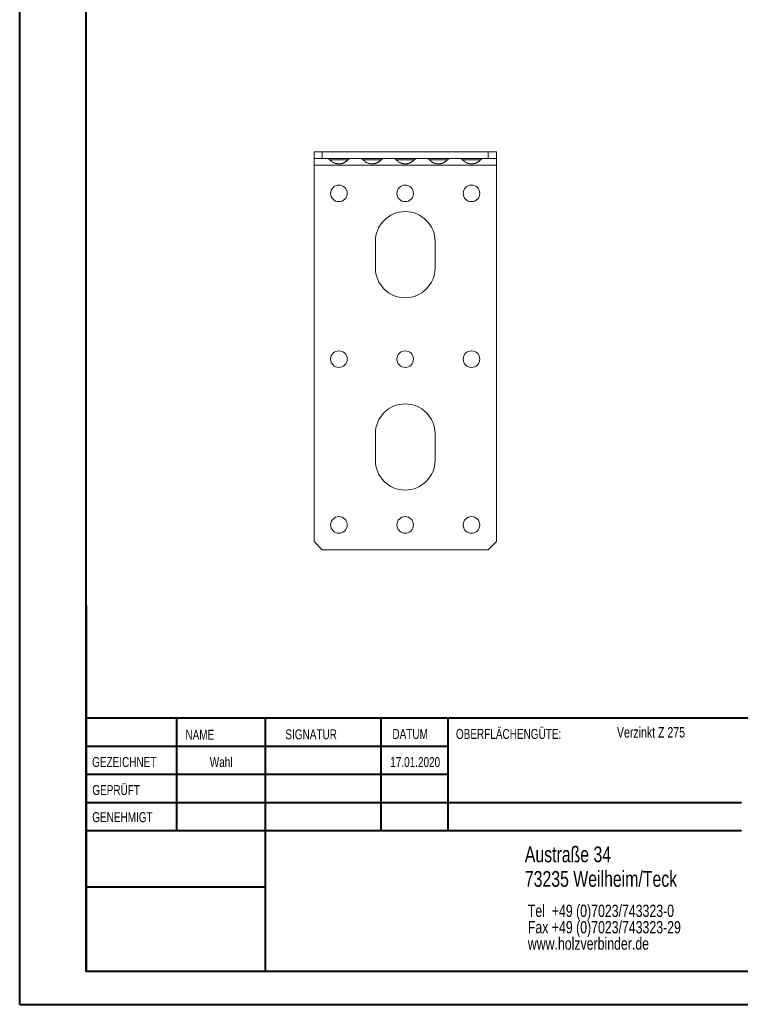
# Model space of a CAD drawing. Header units: millimetres. Extents: x 0 to 210, y 0 to 297.
# Tile 1 of 12: x 0 to 109, y 0 to 149. Entities that reach past the tile are written whole.
import ezdxf

# ---------------------------------------------------------------- set-up
doc = ezdxf.new("R2010")
doc.units = ezdxf.units.MM
doc.styles.add('SLDTEXTSTYLE0', font='TXT', dxfattribs={"width": 0.75})

# ---------------------------------------------------------------- blocks, each defined once
blk = doc.blocks.new('SW_NOTE_0')
at = {"color": 0, "linetype": 'Continuous', "lineweight": 0, "char_height": 1.8521, "attachment_point": 1, "style": 'SLDTEXTSTYLE0'}
for s, insert in [('Tel  +49 (0)7023/743323-0', (0, 2.39)), ('Fax +49 (0)7023/743323-29', (0, -0.08)), ('www.holzverbinder.de', (0, -2.55))]:
    blk.add_mtext(s, dxfattribs=dict(at, insert=insert))

msp = doc.modelspace()

# ---------------------------------------------------------------- linework, layer by layer
at = {"color": 7, "linetype": 'Continuous', "lineweight": 40}
for p, q in [((0.08, 0.21), (0.08, 297.21)), ((10.08, 5.21), (10.08, 292.21)), ((10.11, 60.37), (10.11, 5.12)), ((205.08, 43.37), (10.11, 43.37)), ((23.71, 43.37), (23.71, 26.37)), ((37.1, 43.37), (37.1, 5.12)), ((54.51, 43.37), (54.51, 26.37)), ((64.71, 26.37), (64.71, 43.37)), ((64.71, 39.1), (10.11, 39.1)), ((64.71, 34.87), (10.11, 34.87)), ((108.91, 30.62), (10.11, 30.62)), ((108.91, 26.37), (10.11, 26.37)), ((37.1, 17.87), (10.11, 17.87)), ((10.11, 13.71), (10.08, 13.71)), ((10.11, 9.46), (10.08, 9.46)), ((10.08, 5.21), (205.08, 5.21)), ((0.08, 0.21), (210.08, 0.21))]:
    msp.add_line(p, q, dxfattribs=at)
at = {"color": 7, "linetype": 'Continuous', "lineweight": 15}
for p, q in [((44.46, 128.77), (44.46, 127.77)), ((44.46, 128.77), (45.71, 128.77)), ((44.46, 127.77), (45.71, 127.77)), ((44.46, 127.77), (44.46, 126.77)), ((45.71, 128.77), (45.71, 127.77)), ((45.71, 128.77), (70.71, 128.77)), ((45.71, 127.77), (70.71, 127.77)), ((70.71, 128.77), (70.71, 127.77)), ((70.71, 128.77), (71.96, 128.77)), ((70.71, 127.77), (71.96, 127.77)), ((71.96, 128.77), (71.96, 127.77)), ((71.96, 127.77), (71.96, 126.77)), ((71.96, 126.77), (44.46, 126.77)), ((44.46, 126.77), (44.46, 70.02)), ((46.84, 127.6), (46.9, 127.59)), ((47.68, 127.06), (47.47, 127.13)), ((47.68, 127.06), (47.47, 127.13)), ((47.68, 127.06), (47.47, 127.13)), ((47.68, 127.06), (47.47, 127.13)), ((49.53, 127.59), (49.58, 127.6)), ((51.84, 127.6), (51.9, 127.59)), ((52.68, 127.06), (52.47, 127.13)), ((52.69, 127.06), (52.47, 127.13)), ((52.68, 127.06), (52.47, 127.13)), ((52.68, 127.06), (52.47, 127.13)), ((54.53, 127.59), (54.58, 127.6)), ((56.84, 127.6), (56.9, 127.59)), ((57.68, 127.06), (57.47, 127.13)), ((57.69, 127.06), (57.47, 127.13)), ((57.68, 127.06), (57.47, 127.13)), ((57.68, 127.06), (57.47, 127.13)), ((59.53, 127.59), (59.58, 127.6)), ((61.84, 127.6), (61.9, 127.59)), ((62.68, 127.06), (62.47, 127.13)), ((62.68, 127.06), (62.47, 127.13)), ((62.65, 127.07), (62.47, 127.13)), ((62.65, 127.07), (62.47, 127.13)), ((64.53, 127.59), (64.58, 127.6)), ((66.84, 127.6), (66.9, 127.59)), ((67.68, 127.06), (67.47, 127.13)), ((67.68, 127.06), (67.47, 127.13)), ((67.68, 127.06), (67.47, 127.13)), ((67.68, 127.06), (67.47, 127.13)), ((69.53, 127.59), (69.58, 127.6)), ((71.96, 126.77), (71.96, 70.02)), ((53.71, 111.27), (53.71, 115.27)), ((62.71, 115.27), (62.71, 111.27)), ((53.71, 82.27), (53.71, 86.27)), ((62.71, 86.27), (62.71, 82.27)), ((45.71, 68.77), (44.46, 70.02)), ((70.71, 68.77), (71.96, 70.02)), ((45.71, 68.77), (70.71, 68.77))]:
    msp.add_line(p, q, dxfattribs=at)
at = {"color": 7, "linetype": 'Continuous', "lineweight": 0}
for p, q in [((64.71, 39.12), (10.11, 39.12)), ((23.71, 5.21), (23.71, 5.12)), ((54.51, 5.21), (54.51, 5.12))]:
    msp.add_line(p, q, dxfattribs=at)
at = {"color": 7, "linetype": 'Continuous', "lineweight": 15}
for centre in [(48.21, 122.52), (58.21, 122.52), (68.21, 122.52), (48.21, 97.52), (58.21, 97.52), (68.21, 97.52), (48.21, 72.52), (58.21, 72.52), (68.21, 72.52)]:
    msp.add_circle(centre, 1.25, dxfattribs=at)
for centre, start, end in [((58.21, 115.27), 0, 180), ((58.21, 111.27), 180, 0), ((58.21, 86.27), 0, 180), ((58.21, 82.27), 180, 0)]:
    msp.add_arc(centre, 4.5, start, end, dxfattribs=at)
for points, knots in [([(46.57, 127.76), (46.63, 127.74), (46.73, 127.71), (46.83, 127.63), (46.88, 127.59)], [0, 0, 0, 0, 0.507431, 1, 1, 1, 1]), ([(49.55, 127.59), (49.6, 127.63), (49.69, 127.71), (49.8, 127.74), (49.85, 127.76)], [0, 0, 0, 0, 0.492488, 1, 1, 1, 1]), ([(51.57, 127.76), (51.63, 127.74), (51.73, 127.71), (51.83, 127.63), (51.88, 127.59)], [0, 0, 0, 0, 0.507431, 1, 1, 1, 1]), ([(54.55, 127.59), (54.6, 127.63), (54.69, 127.71), (54.8, 127.74), (54.85, 127.76)], [0, 0, 0, 0, 0.4924881, 1, 1, 1, 1]), ([(56.57, 127.76), (56.63, 127.74), (56.73, 127.71), (56.83, 127.63), (56.88, 127.59)], [0, 0, 0, 0, 0.507431, 1, 1, 1, 1]), ([(59.55, 127.59), (59.6, 127.63), (59.69, 127.71), (59.8, 127.74), (59.85, 127.76)], [0, 0, 0, 0, 0.492488, 1, 1, 1, 1]), ([(61.57, 127.76), (61.63, 127.74), (61.73, 127.71), (61.83, 127.63), (61.88, 127.59)], [0, 0, 0, 0, 0.507431, 1, 1, 1, 1]), ([(64.55, 127.59), (64.6, 127.63), (64.69, 127.71), (64.8, 127.74), (64.85, 127.76)], [0, 0, 0, 0, 0.492488, 1, 1, 1, 1]), ([(66.57, 127.76), (66.63, 127.74), (66.73, 127.71), (66.83, 127.63), (66.88, 127.59)], [0, 0, 0, 0, 0.507431, 1, 1, 1, 1]), ([(69.55, 127.59), (69.6, 127.63), (69.69, 127.71), (69.8, 127.74), (69.85, 127.76)], [0, 0, 0, 0, 0.4924881, 1, 1, 1, 1]), ([(49.58, 127.6), (49.56, 127.57), (49.52, 127.53), (49.45, 127.46), (49.38, 127.4), (49.31, 127.34), (49.23, 127.28), (49.15, 127.23), (49.07, 127.19), (48.99, 127.15), (48.91, 127.11), (48.82, 127.08), (48.74, 127.05), (48.65, 127.02), (48.56, 127), (48.48, 126.99), (48.39, 126.98), (48.3, 126.97), (48.19, 126.97), (48.04, 126.97), (47.88, 127), (47.71, 127.04), (47.55, 127.09), (47.39, 127.16), (47.24, 127.25), (47.1, 127.35), (46.96, 127.47), (46.88, 127.55), (46.84, 127.6)], [0, 0, 0, 0, 0.030784, 0.061385, 0.091803, 0.122043, 0.152106, 0.181996, 0.211714, 0.241263, 0.270646, 0.299866, 0.328925, 0.357827, 0.386573, 0.415168, 0.443614, 0.471914, 0.500071, 0.55336, 0.607169, 0.661517, 0.716425, 0.771912, 0.827995, 0.884692, 0.942022, 1, 1, 1, 1]), ([(46.9, 127.59), (46.91, 127.59), (46.95, 127.58), (47.24, 127.58), (47.68, 127.57), (48.21, 127.57), (48.74, 127.57), (49.18, 127.58), (49.47, 127.58), (49.51, 127.59), (49.53, 127.59)], [0, 0, 0, 0, 0.076151, 0.2169281, 0.3581359, 0.4992267, 0.6406476, 0.7820636, 0.9238239, 1, 1, 1, 1]), ([(49.58, 127.6), (49.56, 127.58), (49.53, 127.54), (49.47, 127.48), (49.41, 127.43), (49.35, 127.37), (49.31, 127.34), (49.29, 127.33)], [0, 0, 0, 0, 0.202032, 0.4030364, 0.6030249, 0.8020088, 1, 1, 1, 1]), ([(49.58, 127.6), (49.56, 127.58), (49.53, 127.54), (49.47, 127.48), (49.41, 127.43), (49.35, 127.37), (49.31, 127.34), (49.29, 127.33)], [0, 0, 0, 0, 0.202032, 0.4030364, 0.6030249, 0.8020088, 1, 1, 1, 1]), ([(54.58, 127.6), (54.56, 127.57), (54.52, 127.53), (54.45, 127.46), (54.38, 127.4), (54.31, 127.34), (54.23, 127.28), (54.15, 127.23), (54.07, 127.19), (53.99, 127.15), (53.91, 127.11), (53.82, 127.08), (53.74, 127.05), (53.65, 127.02), (53.56, 127), (53.48, 126.99), (53.39, 126.98), (53.3, 126.97), (53.19, 126.97), (53.04, 126.97), (52.88, 127), (52.71, 127.04), (52.55, 127.09), (52.39, 127.16), (52.24, 127.25), (52.1, 127.35), (51.96, 127.47), (51.88, 127.55), (51.84, 127.6)], [0, 0, 0, 0, 0.030784, 0.061385, 0.091803, 0.122043, 0.152106, 0.181996, 0.211714, 0.241263, 0.270646, 0.299866, 0.328925, 0.357827, 0.386573, 0.415168, 0.443614, 0.471914, 0.500071, 0.55336, 0.607169, 0.661517, 0.716425, 0.771912, 0.827995, 0.884692, 0.942022, 1, 1, 1, 1]), ([(51.9, 127.59), (51.91, 127.59), (51.95, 127.58), (52.24, 127.58), (52.68, 127.57), (53.21, 127.57), (53.74, 127.57), (54.18, 127.58), (54.47, 127.58), (54.51, 127.59), (54.53, 127.59)], [0, 0, 0, 0, 0.076151, 0.216928, 0.358136, 0.499227, 0.640648, 0.782064, 0.923824, 1, 1, 1, 1]), ([(54.58, 127.6), (54.56, 127.58), (54.53, 127.54), (54.47, 127.48), (54.41, 127.43), (54.35, 127.37), (54.31, 127.34), (54.29, 127.33)], [0, 0, 0, 0, 0.202032, 0.403036, 0.603025, 0.802009, 1, 1, 1, 1]), ([(59.58, 127.6), (59.56, 127.57), (59.52, 127.53), (59.45, 127.46), (59.38, 127.4), (59.31, 127.34), (59.23, 127.28), (59.15, 127.23), (59.07, 127.19), (58.99, 127.15), (58.91, 127.11), (58.82, 127.08), (58.74, 127.05), (58.65, 127.02), (58.56, 127), (58.48, 126.99), (58.39, 126.98), (58.3, 126.97), (58.19, 126.97), (58.04, 126.97), (57.88, 127), (57.71, 127.04), (57.55, 127.09), (57.39, 127.16), (57.24, 127.25), (57.1, 127.35), (56.96, 127.47), (56.88, 127.55), (56.84, 127.6)], [0, 0, 0, 0, 0.030784, 0.061385, 0.091803, 0.122043, 0.152106, 0.181996, 0.211714, 0.241263, 0.270646, 0.299866, 0.328925, 0.357827, 0.386573, 0.415168, 0.443614, 0.471914, 0.500071, 0.55336, 0.607169, 0.661517, 0.716425, 0.771912, 0.827995, 0.884692, 0.942022, 1, 1, 1, 1]), ([(56.9, 127.59), (56.91, 127.59), (56.95, 127.58), (57.24, 127.58), (57.68, 127.57), (58.21, 127.57), (58.74, 127.57), (59.18, 127.58), (59.47, 127.58), (59.51, 127.59), (59.53, 127.59)], [0, 0, 0, 0, 0.076151, 0.216928, 0.358136, 0.499227, 0.640648, 0.782064, 0.923824, 1, 1, 1, 1]), ([(59.58, 127.6), (59.56, 127.58), (59.53, 127.54), (59.47, 127.48), (59.41, 127.43), (59.35, 127.37), (59.31, 127.34), (59.29, 127.33)], [0, 0, 0, 0, 0.202032, 0.403036, 0.603025, 0.802009, 1, 1, 1, 1]), ([(59.58, 127.6), (59.56, 127.58), (59.53, 127.54), (59.47, 127.48), (59.41, 127.43), (59.35, 127.37), (59.31, 127.34), (59.29, 127.33)], [0, 0, 0, 0, 0.202032, 0.403036, 0.603025, 0.802009, 1, 1, 1, 1]), ([(64.58, 127.6), (64.56, 127.57), (64.52, 127.53), (64.45, 127.46), (64.38, 127.4), (64.31, 127.34), (64.23, 127.28), (64.15, 127.23), (64.07, 127.19), (63.99, 127.15), (63.91, 127.11), (63.82, 127.08), (63.74, 127.05), (63.65, 127.02), (63.56, 127), (63.48, 126.99), (63.39, 126.98), (63.3, 126.97), (63.19, 126.97), (63.04, 126.97), (62.88, 127), (62.71, 127.04), (62.55, 127.09), (62.39, 127.16), (62.24, 127.25), (62.1, 127.35), (61.96, 127.47), (61.88, 127.55), (61.84, 127.6)], [0, 0, 0, 0, 0.030784, 0.061385, 0.091803, 0.122043, 0.152106, 0.181996, 0.211714, 0.241263, 0.270646, 0.299866, 0.328925, 0.357827, 0.386573, 0.415168, 0.443614, 0.471914, 0.500071, 0.55336, 0.607169, 0.661517, 0.716425, 0.771912, 0.827995, 0.884692, 0.942022, 1, 1, 1, 1]), ([(61.9, 127.59), (61.91, 127.59), (61.95, 127.58), (62.24, 127.58), (62.68, 127.57), (63.21, 127.57), (63.74, 127.57), (64.18, 127.58), (64.47, 127.58), (64.51, 127.59), (64.53, 127.59)], [0, 0, 0, 0, 0.076151, 0.2169281, 0.3581359, 0.4992267, 0.6406476, 0.7820636, 0.9238239, 1, 1, 1, 1]), ([(69.58, 127.6), (69.56, 127.57), (69.52, 127.53), (69.45, 127.46), (69.38, 127.4), (69.31, 127.34), (69.23, 127.28), (69.15, 127.23), (69.07, 127.19), (68.99, 127.15), (68.91, 127.11), (68.82, 127.08), (68.74, 127.05), (68.65, 127.02), (68.56, 127), (68.48, 126.99), (68.39, 126.98), (68.3, 126.97), (68.19, 126.97), (68.04, 126.97), (67.88, 127), (67.71, 127.04), (67.55, 127.09), (67.39, 127.16), (67.24, 127.25), (67.1, 127.35), (66.96, 127.47), (66.88, 127.55), (66.84, 127.6)], [0, 0, 0, 0, 0.030784, 0.061385, 0.091803, 0.122043, 0.152106, 0.181996, 0.211714, 0.241263, 0.270646, 0.299866, 0.328925, 0.357827, 0.386573, 0.415168, 0.443614, 0.471914, 0.500071, 0.55336, 0.607169, 0.661517, 0.716425, 0.771912, 0.827995, 0.884692, 0.942022, 1, 1, 1, 1]), ([(66.9, 127.59), (66.91, 127.59), (66.95, 127.58), (67.24, 127.58), (67.68, 127.57), (68.21, 127.57), (68.74, 127.57), (69.18, 127.58), (69.47, 127.58), (69.51, 127.59), (69.53, 127.59)], [0, 0, 0, 0, 0.076151, 0.216928, 0.358136, 0.499227, 0.640648, 0.782064, 0.923824, 1, 1, 1, 1]), ([(69.58, 127.6), (69.56, 127.58), (69.53, 127.54), (69.47, 127.48), (69.41, 127.43), (69.35, 127.37), (69.31, 127.34), (69.29, 127.33)], [0, 0, 0, 0, 0.202032, 0.403036, 0.603025, 0.802009, 1, 1, 1, 1]), ([(69.58, 127.6), (69.56, 127.58), (69.53, 127.54), (69.47, 127.48), (69.41, 127.43), (69.35, 127.37), (69.31, 127.34), (69.29, 127.33)], [0, 0, 0, 0, 0.202032, 0.403036, 0.603025, 0.802009, 1, 1, 1, 1])]:
    msp.add_open_spline(points, degree=3, knots=knots, dxfattribs=at)

# ---------------------------------------------------------------- block references
at = {"color": 7, "linetype": 'Continuous', "lineweight": 0}
msp.add_blockref('SW_NOTE_0', (76.7, 12.85), dxfattribs=at)

# ---------------------------------------------------------------- texts
at = {"color": 7, "linetype": 'Continuous', "lineweight": 0, "style": 'SLDTEXTSTYLE0'}
for s, insert, char_height, attachment_point in [('NAME', (25.07, 41.62), 1.5, 1), ('SIGNATUR', (40.14, 41.68), 1.5, 1), ('DATUM', (56.28, 41.74), 1.5, 1), ('OBERFLÄCHENGÜTE:', (65.86, 41.74), 1.5, 1), ('Verzinkt Z 275', (90.14, 42.03), 1.5875, 1), ('GEZEICHNET', (11, 37.51), 1.5, 1), ('Wahl', (30.46, 37.5), 1.499, 2), ('17.01.2020', (59.72, 37.5), 1.499, 2), ('GEPRÜFT', (11.03, 33.28), 1.5, 1), ('GENEHMIGT', (11.02, 29.19), 1.5, 1), ('Austraße 34', (76.25, 24.02), 2.3813, 1), ('73235 Weilheim/Teck', (76.25, 20.32), 2.3813, 1)]:
    msp.add_mtext(s, dxfattribs=dict(at, insert=insert, char_height=char_height, attachment_point=attachment_point))

doc.saveas('drawing.dxf')
